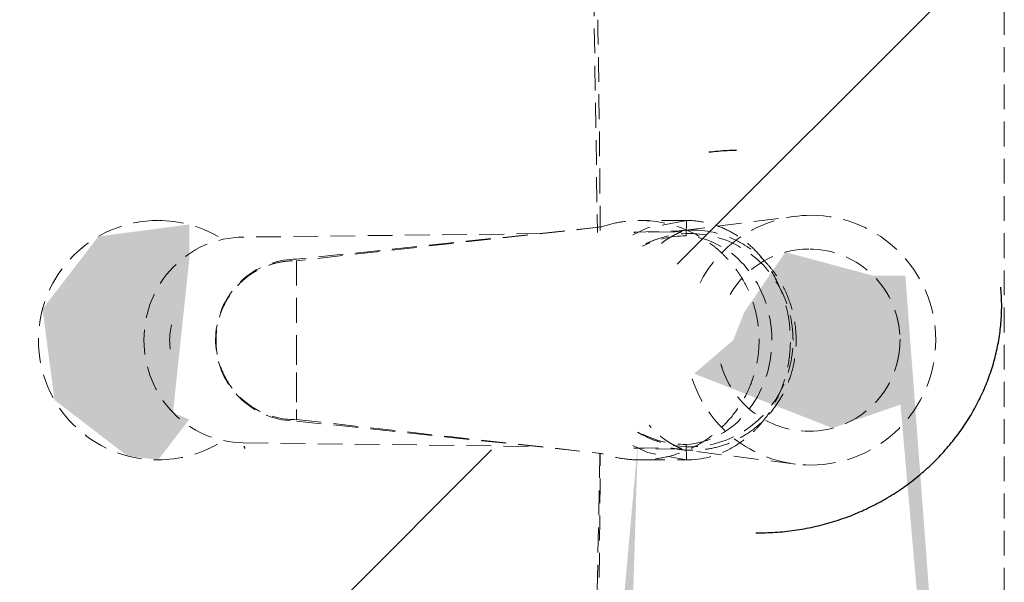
# Model space of a CAD drawing. Header units: millimetres. Extents: x 16156 to 91527, y 4646 to 113494.
# Tile 85 of 256: x 30048 to 30237, y 68142 to 68250. Entities that reach past the tile are written whole.
import ezdxf

# ---------------------------------------------------------------- set-up
doc = ezdxf.new("R2010")
doc.units = ezdxf.units.MM
doc.linetypes.add('ARC Demolished', pattern=[7.14375, 4.7625, -2.38125])
doc.layers.add('A--AR9__AlgVoorz', color=1, linetype='Continuous', lineweight=9)
doc.layers.add('A--L74__VasteSanitaireVoorz', color=1, linetype='ARC Demolished', lineweight=9)
pattern_1 = [(135, (68188.44, -30274.26), (-212.132, -212.132), [])]

# ---------------------------------------------------------------- blocks, each defined once
blk = doc.blocks.new('FP_66-AB-Begane grond - slooptekening')
at = {"layer": 'A--L74__VasteSanitaireVoorz', "color": 20, "linetype": 'Continuous', "lineweight": 25}
for p, q in [((20.45, -183.47), (20.5, -183.46)), ((20.45, -183.47), (20.5, -183.46)), ((20.5, -183.46), (20.55, -183.46)), ((20.5, -183.46), (20.55, -183.46)), ((20.55, -183.46), (20.6, -183.45)), ((20.55, -183.46), (20.6, -183.45)), ((20.6, -183.45), (20.64, -183.44)), ((20.6, -183.45), (20.64, -183.44)), ((20.64, -183.44), (20.69, -183.44)), ((20.64, -183.44), (20.69, -183.44)), ((20.69, -183.44), (20.74, -183.43)), ((20.69, -183.44), (20.74, -183.43)), ((20.74, -183.43), (20.78, -183.42)), ((20.74, -183.43), (20.78, -183.42)), ((20.34, -183.48), (20.39, -183.47)), ((20.34, -183.48), (20.39, -183.47)), ((20.39, -183.47), (20.45, -183.47)), ((20.39, -183.47), (20.45, -183.47))]:
    blk.add_line(p, q, dxfattribs=at)
at = {"layer": 'A--L74__VasteSanitaireVoorz', "flags": 128}
blk.add_lwpolyline([(-15.54, -173.44), (-15.53, -174.06), (-15.49, -174.68), (-15.43, -175.3), (-15.35, -175.91), (-15.23, -176.52), (-15.1, -177.13), (-14.94, -177.73), (-14.75, -178.33), (-14.55, -178.91), (-14.32, -179.49), (-14.06, -180.06), (-13.79, -180.61), (-13.49, -181.16), (-13.17, -181.69), (-12.83, -182.21), (-12.47, -182.72), (-12.09, -183.21), (-11.69, -183.68), (-11.27, -184.14), (-10.83, -184.59), (-10.37, -185.01), (-9.9, -185.42), (-9.42, -185.8), (-8.91, -186.17), (-8.4, -186.52), (-7.87, -186.84), (-7.33, -187.14), (-6.77, -187.43), (-6.21, -187.69), (-5.63, -187.92), (-5.05, -188.14), (-4.46, -188.33), (-3.86, -188.49), (-3.25, -188.64), (-2.64, -188.75), (-2.03, -188.85), (-1.41, -188.92), (-0.79, -188.96), (-0.17, -188.98), (0.45, -188.97), (1.07, -188.94), (1.69, -188.89), (2.31, -188.81), (2.92, -188.7), (3.53, -188.57), (4.13, -188.42), (4.73, -188.24), (5.32, -188.04), (5.9, -187.82), (6.47, -187.57), (7.03, -187.3), (7.58, -187.01), (8.11, -186.69), (8.64, -186.36), (9.15, -186), (9.64, -185.63), (10.12, -185.23), (10.59, -184.82), (11.03, -184.38), (11.46, -183.93), (11.87, -183.47), (12.26, -182.99), (12.64, -182.49), (12.99, -181.97), (13.32, -181.45), (13.63, -180.91), (13.92, -180.36), (14.18, -179.8), (14.43, -179.22), (14.65, -178.64), (14.84, -178.05), (15.01, -177.46), (15.16, -176.85), (15.29, -176.24), (15.39, -175.63), (15.46, -175.01), (15.51, -174.39), (15.54, -173.77), (15.54, -173.44)], dxfattribs=at)
blk = doc.blocks.new('FP_67-AB-Begane grond - slooptekening')
at = {"layer": 'A--L74__VasteSanitaireVoorz'}
for p, q in [((-21.01, -99.74), (-23.79, -77.61)), ((23.79, -77.61), (21.01, -99.74))]:
    blk.add_line(p, q, dxfattribs=at)
at = {"layer": 'A--L74__VasteSanitaireVoorz', "color": 20, "linetype": 'Continuous', "lineweight": 25}
for p, q in [((-36.51, -89.35), (-36.52, -88.9)), ((-36.51, -89.35), (-36.52, -88.9)), ((-36.5, -89.79), (-36.51, -89.35)), ((-36.5, -89.79), (-36.51, -89.35)), ((-36.48, -90.24), (-36.5, -89.79)), ((-36.48, -90.24), (-36.5, -89.79)), ((-36.46, -90.68), (-36.48, -90.24)), ((-36.46, -90.68), (-36.48, -90.24)), ((-36.43, -91.13), (-36.46, -90.68)), ((-36.43, -91.13), (-36.46, -90.68)), ((-36.41, -91.57), (-36.43, -91.13)), ((-36.41, -91.57), (-36.43, -91.13)), ((-36.37, -92.01), (-36.41, -91.57)), ((-36.37, -92.01), (-36.41, -91.57)), ((-36.33, -92.46), (-36.37, -92.01)), ((-36.33, -92.46), (-36.37, -92.01)), ((-36.29, -92.9), (-36.33, -92.46)), ((-36.29, -92.9), (-36.33, -92.46)), ((-36.25, -93.34), (-36.29, -92.9)), ((-36.25, -93.34), (-36.29, -92.9)), ((-36.2, -93.78), (-36.25, -93.34)), ((-36.2, -93.78), (-36.25, -93.34)), ((-36.15, -94.22), (-36.2, -93.78)), ((-36.15, -94.22), (-36.2, -93.78))]:
    blk.add_line(p, q, dxfattribs=at)
blk = doc.blocks.new('FP_68-AB-Begane grond - slooptekening')
at = {"layer": 'A--L74__VasteSanitaireVoorz', "color": 20, "linetype": 'Continuous', "lineweight": 25}
for p, q in [((-9.79, -38.11), (-10.2, -38.14)), ((-9.79, -38.11), (-10.2, -38.14)), ((-9.39, -38.07), (-9.79, -38.11)), ((-9.39, -38.07), (-9.79, -38.11)), ((-8.99, -38.05), (-9.39, -38.07)), ((-8.99, -38.05), (-9.39, -38.07)), ((-8.59, -38.02), (-8.99, -38.05)), ((-8.59, -38.02), (-8.99, -38.05)), ((-8.18, -38), (-8.59, -38.02)), ((-8.18, -38), (-8.59, -38.02)), ((-7.78, -37.99), (-8.18, -38)), ((-7.78, -37.99), (-8.18, -38)), ((-7.37, -37.98), (-7.78, -37.99)), ((-7.37, -37.98), (-7.78, -37.99)), ((-6.96, -37.97), (-7.37, -37.98)), ((-6.96, -37.97), (-7.37, -37.98)), ((-6.56, -37.97), (-6.96, -37.97)), ((-6.56, -37.97), (-6.96, -37.97)), ((-6.15, -37.97), (-6.56, -37.97)), ((-6.15, -37.97), (-6.56, -37.97)), ((-5.74, -37.98), (-6.15, -37.97)), ((-5.74, -37.98), (-6.15, -37.97)), ((-5.33, -37.99), (-5.74, -37.98)), ((-5.33, -37.99), (-5.74, -37.98)), ((-4.92, -38), (-5.33, -37.99)), ((-4.92, -38), (-5.33, -37.99)), ((-4.51, -38.02), (-4.92, -38)), ((-4.51, -38.02), (-4.92, -38)), ((-4.1, -38.05), (-4.51, -38.02)), ((-4.1, -38.05), (-4.51, -38.02)), ((-3.69, -38.08), (-4.1, -38.05)), ((-3.69, -38.08), (-4.1, -38.05)), ((-3.28, -38.11), (-3.69, -38.08)), ((-3.28, -38.11), (-3.69, -38.08)), ((-2.87, -38.15), (-3.28, -38.11)), ((-2.87, -38.15), (-3.28, -38.11)), ((-2.46, -38.19), (-2.87, -38.15)), ((-2.46, -38.19), (-2.87, -38.15)), ((-2.05, -38.24), (-2.46, -38.19)), ((-2.05, -38.24), (-2.46, -38.19)), ((-1.64, -38.29), (-2.05, -38.24)), ((-1.64, -38.29), (-2.05, -38.24)), ((-1.23, -38.34), (-1.64, -38.29)), ((-1.23, -38.34), (-1.64, -38.29)), ((-0.82, -38.4), (-1.23, -38.34)), ((-0.82, -38.4), (-1.23, -38.34)), ((-0.41, -38.47), (-0.82, -38.4)), ((-0.41, -38.47), (-0.82, -38.4)), ((0.01, -38.53), (-0.41, -38.47)), ((0.01, -38.53), (-0.41, -38.47)), ((0.42, -38.61), (0.01, -38.53)), ((0.42, -38.61), (0.01, -38.53)), ((0.83, -38.68), (0.42, -38.61)), ((0.83, -38.68), (0.42, -38.61)), ((1.24, -38.76), (0.83, -38.68)), ((1.24, -38.76), (0.83, -38.68)), ((1.65, -38.85), (1.24, -38.76)), ((1.65, -38.85), (1.24, -38.76)), ((2.06, -38.94), (1.65, -38.85)), ((2.06, -38.94), (1.65, -38.85)), ((2.46, -39.03), (2.06, -38.94)), ((2.46, -39.03), (2.06, -38.94)), ((2.87, -39.13), (2.46, -39.03)), ((2.87, -39.13), (2.46, -39.03)), ((3.28, -39.24), (2.87, -39.13)), ((3.28, -39.24), (2.87, -39.13)), ((3.69, -39.34), (3.28, -39.24)), ((3.69, -39.34), (3.28, -39.24)), ((4.1, -39.46), (3.69, -39.34)), ((4.1, -39.46), (3.69, -39.34)), ((4.5, -39.57), (4.1, -39.46)), ((4.5, -39.57), (4.1, -39.46)), ((4.91, -39.69), (4.5, -39.57)), ((4.91, -39.69), (4.5, -39.57)), ((5.31, -39.82), (4.91, -39.69)), ((5.31, -39.82), (4.91, -39.69)), ((5.72, -39.95), (5.31, -39.82)), ((5.72, -39.95), (5.31, -39.82)), ((6.12, -40.08), (5.72, -39.95)), ((6.12, -40.08), (5.72, -39.95)), ((6.52, -40.22), (6.12, -40.08)), ((6.52, -40.22), (6.12, -40.08)), ((6.92, -40.36), (6.52, -40.22)), ((6.92, -40.36), (6.52, -40.22)), ((7.33, -40.51), (6.92, -40.36)), ((7.33, -40.51), (6.92, -40.36)), ((7.73, -40.66), (7.33, -40.51)), ((7.73, -40.66), (7.33, -40.51)), ((8.12, -40.81), (7.73, -40.66)), ((8.12, -40.81), (7.73, -40.66)), ((8.52, -40.97), (8.12, -40.81)), ((8.52, -40.97), (8.12, -40.81)), ((8.92, -41.14), (8.52, -40.97)), ((8.92, -41.14), (8.52, -40.97)), ((9.31, -41.3), (8.92, -41.14)), ((9.31, -41.3), (8.92, -41.14)), ((9.71, -41.47), (9.31, -41.3)), ((9.71, -41.47), (9.31, -41.3)), ((10.1, -41.65), (9.71, -41.47)), ((10.1, -41.65), (9.71, -41.47)), ((10.49, -41.83), (10.1, -41.65)), ((10.49, -41.83), (10.1, -41.65)), ((10.88, -42.02), (10.49, -41.83)), ((10.88, -42.02), (10.49, -41.83)), ((11.27, -42.2), (10.88, -42.02)), ((11.27, -42.2), (10.88, -42.02)), ((11.66, -42.4), (11.27, -42.2)), ((11.66, -42.4), (11.27, -42.2)), ((12.04, -42.59), (11.66, -42.4)), ((12.04, -42.59), (11.66, -42.4)), ((12.43, -42.79), (12.04, -42.59)), ((12.43, -42.79), (12.04, -42.59)), ((12.81, -43), (12.43, -42.79)), ((12.81, -43), (12.43, -42.79)), ((13.19, -43.21), (12.81, -43)), ((13.19, -43.21), (12.81, -43)), ((13.57, -43.42), (13.19, -43.21)), ((13.57, -43.42), (13.19, -43.21)), ((13.95, -43.64), (13.57, -43.42)), ((13.95, -43.64), (13.57, -43.42)), ((14.33, -43.86), (13.95, -43.64)), ((14.33, -43.86), (13.95, -43.64)), ((14.7, -44.09), (14.33, -43.86)), ((14.7, -44.09), (14.33, -43.86)), ((15.07, -44.31), (14.7, -44.09)), ((15.07, -44.31), (14.7, -44.09)), ((15.45, -44.55), (15.07, -44.31)), ((15.45, -44.55), (15.07, -44.31)), ((15.81, -44.78), (15.45, -44.55)), ((15.81, -44.78), (15.45, -44.55)), ((16.18, -45.03), (15.81, -44.78)), ((16.18, -45.03), (15.81, -44.78)), ((16.55, -45.27), (16.18, -45.03)), ((16.55, -45.27), (16.18, -45.03)), ((16.91, -45.52), (16.55, -45.27)), ((16.91, -45.52), (16.55, -45.27)), ((17.27, -45.77), (16.91, -45.52)), ((17.27, -45.77), (16.91, -45.52)), ((17.63, -46.03), (17.27, -45.77)), ((17.63, -46.03), (17.27, -45.77)), ((17.99, -46.29), (17.63, -46.03)), ((17.99, -46.29), (17.63, -46.03)), ((18.34, -46.55), (17.99, -46.29)), ((18.34, -46.55), (17.99, -46.29)), ((18.69, -46.82), (18.34, -46.55)), ((18.69, -46.82), (18.34, -46.55)), ((19.04, -47.09), (18.69, -46.82)), ((19.04, -47.09), (18.69, -46.82)), ((19.39, -47.37), (19.04, -47.09)), ((19.39, -47.37), (19.04, -47.09)), ((19.73, -47.65), (19.39, -47.37)), ((19.73, -47.65), (19.39, -47.37)), ((20.08, -47.93), (19.73, -47.65)), ((20.08, -47.93), (19.73, -47.65)), ((20.42, -48.22), (20.08, -47.93)), ((20.42, -48.22), (20.08, -47.93)), ((20.76, -48.51), (20.42, -48.22)), ((20.76, -48.51), (20.42, -48.22)), ((21.09, -48.8), (20.76, -48.51)), ((21.09, -48.8), (20.76, -48.51)), ((21.42, -49.1), (21.09, -48.8)), ((21.42, -49.1), (21.09, -48.8)), ((21.75, -49.4), (21.42, -49.1)), ((21.75, -49.4), (21.42, -49.1)), ((22.08, -49.7), (21.75, -49.4)), ((22.08, -49.7), (21.75, -49.4)), ((22.41, -50.01), (22.08, -49.7)), ((22.41, -50.01), (22.08, -49.7)), ((22.73, -50.32), (22.41, -50.01)), ((22.73, -50.32), (22.41, -50.01)), ((23.05, -50.64), (22.73, -50.32)), ((23.05, -50.64), (22.73, -50.32)), ((23.37, -50.96), (23.05, -50.64)), ((23.37, -50.96), (23.05, -50.64)), ((23.68, -51.28), (23.37, -50.96)), ((23.68, -51.28), (23.37, -50.96)), ((23.99, -51.6), (23.68, -51.28)), ((23.99, -51.6), (23.68, -51.28)), ((24.3, -51.93), (23.99, -51.6)), ((24.3, -51.93), (23.99, -51.6)), ((24.6, -52.26), (24.3, -51.93)), ((24.6, -52.26), (24.3, -51.93)), ((24.91, -52.6), (24.6, -52.26)), ((24.91, -52.6), (24.6, -52.26)), ((25.21, -52.94), (24.91, -52.6)), ((25.21, -52.94), (24.91, -52.6)), ((25.5, -53.28), (25.21, -52.94)), ((25.5, -53.28), (25.21, -52.94)), ((25.8, -53.62), (25.5, -53.28)), ((25.8, -53.62), (25.5, -53.28)), ((26.09, -53.97), (25.8, -53.62)), ((26.09, -53.97), (25.8, -53.62)), ((26.37, -54.32), (26.09, -53.97)), ((26.37, -54.32), (26.09, -53.97)), ((26.66, -54.68), (26.37, -54.32)), ((26.66, -54.68), (26.37, -54.32)), ((26.94, -55.03), (26.66, -54.68)), ((26.94, -55.03), (26.66, -54.68)), ((27.21, -55.39), (26.94, -55.03)), ((27.21, -55.39), (26.94, -55.03)), ((27.49, -55.76), (27.21, -55.39)), ((27.49, -55.76), (27.21, -55.39)), ((27.76, -56.12), (27.49, -55.76)), ((27.76, -56.12), (27.49, -55.76)), ((28.03, -56.49), (27.76, -56.12)), ((28.03, -56.49), (27.76, -56.12)), ((28.29, -56.86), (28.03, -56.49)), ((28.29, -56.86), (28.03, -56.49)), ((28.55, -57.24), (28.29, -56.86)), ((28.55, -57.24), (28.29, -56.86)), ((28.81, -57.62), (28.55, -57.24)), ((28.81, -57.62), (28.55, -57.24)), ((29.06, -58), (28.81, -57.62)), ((29.06, -58), (28.81, -57.62)), ((29.31, -58.38), (29.06, -58)), ((29.31, -58.38), (29.06, -58)), ((29.56, -58.76), (29.31, -58.38)), ((29.56, -58.76), (29.31, -58.38)), ((29.8, -59.15), (29.56, -58.76)), ((29.8, -59.15), (29.56, -58.76)), ((30.04, -59.54), (29.8, -59.15)), ((30.04, -59.54), (29.8, -59.15)), ((30.28, -59.94), (30.04, -59.54)), ((30.28, -59.94), (30.04, -59.54)), ((30.51, -60.33), (30.28, -59.94)), ((30.51, -60.33), (30.28, -59.94)), ((30.74, -60.73), (30.51, -60.33)), ((30.74, -60.73), (30.51, -60.33)), ((30.96, -61.13), (30.74, -60.73)), ((30.96, -61.13), (30.74, -60.73)), ((31.18, -61.53), (30.96, -61.13)), ((31.18, -61.53), (30.96, -61.13)), ((31.4, -61.94), (31.18, -61.53)), ((31.4, -61.94), (31.18, -61.53)), ((31.62, -62.35), (31.4, -61.94)), ((31.62, -62.35), (31.4, -61.94)), ((31.82, -62.76), (31.62, -62.35)), ((31.82, -62.76), (31.62, -62.35)), ((32.03, -63.17), (31.82, -62.76)), ((32.03, -63.17), (31.82, -62.76)), ((32.23, -63.59), (32.03, -63.17)), ((32.23, -63.59), (32.03, -63.17)), ((32.43, -64), (32.23, -63.59)), ((32.43, -64), (32.23, -63.59)), ((32.62, -64.42), (32.43, -64)), ((32.62, -64.42), (32.43, -64)), ((32.82, -64.84), (32.62, -64.42)), ((32.82, -64.84), (32.62, -64.42)), ((33, -65.27), (32.82, -64.84)), ((33, -65.27), (32.82, -64.84)), ((33.18, -65.69), (33, -65.27)), ((33.18, -65.69), (33, -65.27)), ((33.36, -66.12), (33.18, -65.69)), ((33.36, -66.12), (33.18, -65.69)), ((33.54, -66.55), (33.36, -66.12)), ((33.54, -66.55), (33.36, -66.12)), ((33.71, -66.98), (33.54, -66.55)), ((33.71, -66.98), (33.54, -66.55)), ((33.87, -67.41), (33.71, -66.98)), ((33.87, -67.41), (33.71, -66.98)), ((34.03, -67.85), (33.87, -67.41)), ((34.03, -67.85), (33.87, -67.41)), ((34.19, -68.28), (34.03, -67.85)), ((34.19, -68.28), (34.03, -67.85)), ((34.34, -68.72), (34.19, -68.28)), ((34.34, -68.72), (34.19, -68.28)), ((34.49, -69.16), (34.34, -68.72)), ((34.49, -69.16), (34.34, -68.72)), ((34.64, -69.6), (34.49, -69.16)), ((34.64, -69.6), (34.49, -69.16)), ((34.78, -70.04), (34.64, -69.6)), ((34.78, -70.04), (34.64, -69.6)), ((34.92, -70.49), (34.78, -70.04)), ((34.92, -70.49), (34.78, -70.04)), ((35.05, -70.93), (34.92, -70.49)), ((35.05, -70.93), (34.92, -70.49)), ((35.18, -71.38), (35.05, -70.93)), ((35.18, -71.38), (35.05, -70.93)), ((35.3, -71.83), (35.18, -71.38)), ((35.3, -71.83), (35.18, -71.38)), ((35.42, -72.28), (35.3, -71.83)), ((35.42, -72.28), (35.3, -71.83)), ((35.54, -72.73), (35.42, -72.28)), ((35.54, -72.73), (35.42, -72.28)), ((35.65, -73.18), (35.54, -72.73)), ((35.65, -73.18), (35.54, -72.73)), ((35.75, -73.63), (35.65, -73.18)), ((35.75, -73.63), (35.65, -73.18)), ((35.86, -74.09), (35.75, -73.63)), ((35.86, -74.09), (35.75, -73.63)), ((35.96, -74.54), (35.86, -74.09)), ((35.96, -74.54), (35.86, -74.09)), ((36.05, -75), (35.96, -74.54)), ((36.05, -75), (35.96, -74.54)), ((36.14, -75.46), (36.05, -75)), ((36.14, -75.46), (36.05, -75)), ((36.22, -75.92), (36.14, -75.46)), ((36.22, -75.92), (36.14, -75.46)), ((36.3, -76.38), (36.22, -75.92)), ((36.3, -76.38), (36.22, -75.92)), ((36.38, -76.84), (36.3, -76.38)), ((36.38, -76.84), (36.3, -76.38)), ((36.45, -77.3), (36.38, -76.84)), ((36.45, -77.3), (36.38, -76.84)), ((36.52, -77.76), (36.45, -77.3)), ((36.52, -77.76), (36.45, -77.3)), ((36.58, -78.22), (36.52, -77.76)), ((36.58, -78.22), (36.52, -77.76)), ((36.64, -78.68), (36.58, -78.22)), ((36.64, -78.68), (36.58, -78.22)), ((36.69, -79.15), (36.64, -78.68)), ((36.69, -79.15), (36.64, -78.68)), ((36.74, -79.61), (36.69, -79.15)), ((36.74, -79.61), (36.69, -79.15)), ((36.79, -80.07), (36.74, -79.61)), ((36.79, -80.07), (36.74, -79.61)), ((36.83, -80.54), (36.79, -80.07)), ((36.83, -80.54), (36.79, -80.07)), ((36.86, -81), (36.83, -80.54)), ((36.86, -81), (36.83, -80.54)), ((36.9, -81.47), (36.86, -81)), ((36.9, -81.47), (36.86, -81)), ((36.92, -81.93), (36.9, -81.47)), ((36.92, -81.93), (36.9, -81.47)), ((36.94, -82.4), (36.92, -81.93)), ((36.94, -82.4), (36.92, -81.93)), ((36.96, -82.87), (36.94, -82.4)), ((36.96, -82.87), (36.94, -82.4)), ((36.98, -83.33), (36.96, -82.87)), ((36.98, -83.33), (36.96, -82.87)), ((36.98, -83.8), (36.98, -83.33)), ((36.98, -83.8), (36.98, -83.33)), ((36.99, -84.26), (36.98, -83.8)), ((36.99, -84.26), (36.98, -83.8)), ((36.98, -85.2), (36.99, -84.73)), ((36.98, -85.2), (36.99, -84.73)), ((36.99, -84.73), (36.99, -84.26)), ((36.99, -84.73), (36.99, -84.26))]:
    blk.add_line(p, q, dxfattribs=at)
blk = doc.blocks.new('FP_69-AB-Begane grond - slooptekening')
at = {"layer": 'A--L74__VasteSanitaireVoorz', "flags": 128}
blk.add_lwpolyline([(-19.55, -103.75), (-19.28, -104.55), (-18.97, -105.34), (-18.63, -106.1)], dxfattribs=at)
blk = doc.blocks.new('FP_70-AB-Begane grond - slooptekening')
at = {"layer": 'A--L74__VasteSanitaireVoorz', "flags": 128}
blk.add_lwpolyline([(17.68, -107.92), (18.09, -107.19), (18.47, -106.44), (18.82, -105.68), (19.14, -104.9), (19.43, -104.11), (19.55, -103.75)], dxfattribs=at)
blk = doc.blocks.new('FP_71-AB-Begane grond - slooptekening')
at = {"layer": 'A--L74__VasteSanitaireVoorz'}
for p, q in [((-23, -98.53), (-23, -107.42)), ((23, -107.42), (23, -98.53))]:
    blk.add_line(p, q, dxfattribs=at)
blk = doc.blocks.new('FP_72-AB-Begane grond - slooptekening')
at = {"layer": 'A--L74__VasteSanitaireVoorz'}
blk.add_line((-20.77, -108.64), (-20.97, -99.59), dxfattribs=at)
blk = doc.blocks.new('FP_73-AB-Begane grond - slooptekening')
at = {"layer": 'A--L74__VasteSanitaireVoorz'}
blk.add_line((20.96, -99.62), (20.76, -108.64), dxfattribs=at)
blk = doc.blocks.new('FP_74-AB-Begane grond - slooptekening')
at = {"layer": 'A--L74__VasteSanitaireVoorz'}
blk.add_line((-21.76, -114.77), (-15.54, -173.44), dxfattribs=at)
blk = doc.blocks.new('FP_75-AB-Begane grond - slooptekening')
at = {"layer": 'A--L74__VasteSanitaireVoorz'}
blk.add_line((15.54, -173.44), (21.76, -114.77), dxfattribs=at)
blk = doc.blocks.new('FP_101-AB-Begane grond - slooptekening')
at = {"layer": 'A--L74__VasteSanitaireVoorz'}
for p, q in [((21.71, -115.15), (124.15, -117.2)), ((-124.15, -117.2), (-20.71, -115.63))]:
    blk.add_line(p, q, dxfattribs=at)
blk = doc.blocks.new('74_PF_wastafel 50x38_sphinx300_un - 74_PF_wastafel 50x38_sphinx300_un-V65-AB-Begane grond - slooptekening')
at = {"layer": 'A--L74__VasteSanitaireVoorz'}
h = blk.add_hatch(dxfattribs=at)
h.set_pattern_fill('FP_27', color=256, style=0, pattern_type=2)
h.set_pattern_definition(pattern_1)
h.paths.add_polyline_path([(241, -37.47), (-241, -41.19), (-233.7, -268.16), (-215.2, -327.45), (-201.22, -344.03), (-170.15, -358.81), (-89.76, -368.68), (130.18, -365.62), (197.17, -346.56), (215.2, -327.45), (228.1, -296.72), (238.6, -205.95), (241, -108.64), (241, -57.5)])
h.paths.add_polyline_path([(241, -37.47), (12.37, -62.63), (16.9, -79.53), (12.37, -103.97), (21.83, -107.9), (171.07, -117.2), (190.23, -130.45), (200.38, -151.77), (205.39, -214.55), (195.86, -292.13), (181.55, -313.8), (159.64, -327.65), (106.8, -338.77), (-29.57, -342.14), (-151, -330.05), (-173.72, -320.56), (-195.86, -292.13), (-202.64, -263.43), (-204.66, -186.66), (-193.01, -134.79), (-175.58, -118.87), (-146.97, -111.8), (-19.79, -107.86), (-15.16, -103.78), (-12.37, -87.37), (-16.9, -70.47), (-12.37, -57.41), (12.37, -56.47), (184.69, -42.15)])
h = blk.add_hatch(dxfattribs=at)
h.set_pattern_fill('FP_27', color=256, style=0, pattern_type=2)
h.set_pattern_definition(pattern_1)
h.paths.add_polyline_path([(241, -37.47), (-241, -41.19), (-233.7, -268.16), (-215.2, -327.45), (-201.22, -344.03), (-170.15, -358.81), (-89.76, -368.68), (130.18, -365.62), (197.17, -346.56), (215.2, -327.45), (228.1, -296.72), (238.6, -205.95), (241, -108.64), (241, -57.5)])
h.paths.add_polyline_path([(241, -37.47), (12.37, -62.63), (16.9, -79.53), (12.37, -103.97), (21.83, -107.9), (171.07, -117.2), (190.23, -130.45), (200.38, -151.77), (205.39, -214.55), (195.86, -292.13), (181.55, -313.8), (159.64, -327.65), (106.8, -338.77), (-29.57, -342.14), (-151, -330.05), (-173.72, -320.56), (-195.86, -292.13), (-202.64, -263.43), (-204.66, -186.66), (-193.01, -134.79), (-175.58, -118.87), (-146.97, -111.8), (-19.79, -107.86), (-15.16, -103.78), (-12.37, -87.37), (-16.9, -70.47), (-12.37, -57.41), (12.37, -56.47), (184.69, -42.15)])
h = blk.add_hatch(dxfattribs=at)
h.set_pattern_fill('FP_27', color=256, style=0, pattern_type=2)
h.set_pattern_definition(pattern_1)
h.paths.add_polyline_path([(197.89, -214.55), (193.01, -153.2), (160.72, -122.36), (112.72, -117), (21.48, -117.2), (19.92, -188.5), (22.22, -205.95), (11.5, -219.92), (-5.95, -222.22), (-19.92, -211.5), (-22.22, -194.05), (-19.51, -173.43), (-22.22, -115.41), (-167.17, -123.72), (-193.01, -153.2), (-197.89, -214.55), (-191.49, -282.47), (-172.77, -312.04), (-132.33, -327.45), (-99.63, -331.58), (0, -335.94), (132.33, -327.45), (173.45, -310.97), (195.21, -262.39), (197.17, -242.05)])
h = blk.add_hatch(dxfattribs=at)
h.set_pattern_fill('FP_27', color=256, style=0, pattern_type=2)
h.set_pattern_definition(pattern_1)
h.paths.add_polyline_path([(197.89, -214.55), (193.01, -153.2), (160.72, -122.36), (112.72, -117), (21.48, -117.2), (19.92, -188.5), (22.22, -205.95), (11.5, -219.92), (-5.95, -222.22), (-19.92, -211.5), (-22.22, -194.05), (-19.51, -173.43), (-22.22, -115.41), (-167.17, -123.72), (-193.01, -153.2), (-197.89, -214.55), (-191.49, -282.47), (-172.77, -312.04), (-132.33, -327.45), (-99.63, -331.58), (0, -335.94), (132.33, -327.45), (173.45, -310.97), (195.21, -262.39), (197.17, -242.05)])
for p, q in [((-242, -37.47), (242, -37.47)), ((-20.04, -98.6), (-23, -98.52)), ((23, -98.52), (20.04, -98.6)), ((-20.78, -101.15), (-20.69, -108.64)), ((20.68, -108.64), (20.77, -101.18)), ((-20.47, -126.42), (-19.79, -183.65)), ((19.7, -183.65), (20.44, -126.73)), ((-15.27, -173.44), (0, -173.44)), ((-15.24, -173.44), (15.24, -173.44)), ((0, -173.44), (15.27, -173.44))]:
    blk.add_line(p, q, dxfattribs=at)
at = {"layer": 'A--L74__VasteSanitaireVoorz', "flags": 128}
for points in [[(-23, -98.53), (-21.57, -106), (-20.21, -108.81)], [(20.21, -108.81), (21.57, -106), (23, -98.53)], [(-21.74, -114.89), (-18.53, -144.16), (-15.24, -173.44)], [(15.24, -173.44), (18.53, -144.16), (21.74, -114.89)]]:
    blk.add_lwpolyline(points, dxfattribs=at)
at = {"layer": 'A--L74__VasteSanitaireVoorz'}
for centre, radius, start, end in [((0, -74.62), 23.98, 0, 180), ((0, -75), 17.5, 0, 180), ((0, -75), 17.5, 75, 105), ((0, -74.62), 23.98, 180, 243.6372), ((0, -75), 17.5, 180, 240), ((0, -75), 17.5, 285, 0), ((0, -74.62), 23.98, 288, 0), ((0, -75), 17.5, 285, 300), ((0, -3649.67), 3534.65, 90.34124, 92.01283), ((0, -3649.67), 3534.65, 87.98717, 89.64849), ((0, -200), 23, 150, 180), ((0, -200), 23, 360, 30), ((0, -200), 23, 180, 0)]:
    blk.add_arc(centre, radius, start, end, dxfattribs=at)
for centre, major_axis, ratio, start_param, end_param in [((0, -97.86), (20.48, 0), 0.967332, 1.570796, 3.665191), ((0, -97.86), (20.48, 0), 0.967332, 5.759587, 7.853982), ((0, -99.6), (20.07, 0), 0.870402, 1.570796, 3.08442), ((0, -99.6), (20.07, 0), 0.870402, 0.057173, 1.570796), ((0, -98.55), (20.04, 0), 0.97026, 3.144451, 3.592433), ((0, -98.55), (20.04, 0), 0.97026, 5.832345, 6.280327), ((-0.04, -183.65), (19.74, 0), 0.967332, 3.141593, 6.283185), ((0, -186.61), (11.5, 0), 0.973197, 4.45059, 4.974188)]:
    blk.add_ellipse(centre, major_axis=major_axis, ratio=ratio, start_param=start_param, end_param=end_param, dxfattribs=at)
for points, knots in [([(-21.16, -97.25), (-21.09, -94.21), (-20.09, -90.03), (-17.17, -85.59), (-15.19, -83.45), (-13.47, -81.97), (-11.6, -80.67), (-9.03, -79.25), (-5.38, -77.95), (-1.7, -77.43), (1.38, -77.46), (4.06, -77.75), (7.16, -78.53), (10.49, -79.95), (13.51, -81.93), (16.15, -84.34), (18.29, -87.19), (19.92, -90.37), (20.88, -93.67), (21.13, -96.04), (21.16, -97.25)], [-1, -1, -1, -1, -0.861111, -0.791667, -0.756944, -0.722222, -0.6875, -0.652778, -0.583333, -0.513889, -0.479167, -0.444444, -0.388889, -0.333333, -0.277778, -0.222222, -0.166667, -0.111111, -0.055556, 0, 0, 0, 0]), ([(23, -98.53), (22.97, -95.51), (21.92, -91.34), (18.79, -86.86), (16.66, -84.7), (14.8, -83.2), (12.77, -81.87), (9.96, -80.42), (5.94, -79.07), (1.87, -78.53), (-1.53, -78.57), (-4.49, -78.87), (-7.9, -79.68), (-11.56, -81.14), (-14.85, -83.16), (-17.71, -85.62), (-20, -88.49), (-21.73, -91.67), (-22.74, -94.97), (-22.99, -97.32), (-23, -98.53)], [-1, -1, -1, -1, -0.861111, -0.791667, -0.756944, -0.722222, -0.6875, -0.652778, -0.583333, -0.513889, -0.479167, -0.444444, -0.388889, -0.333333, -0.277778, -0.222222, -0.166667, -0.111111, -0.055556, 0, 0, 0, 0]), ([(-23, -107.42), (-22.96, -103.95), (-21.91, -99.17), (-18.78, -94.05), (-16.64, -91.58), (-14.78, -89.86), (-12.75, -88.35), (-9.94, -86.69), (-5.93, -85.16), (-1.87, -84.54), (1.53, -84.58), (4.48, -84.92), (7.88, -85.84), (11.54, -87.51), (14.83, -89.82), (17.7, -92.63), (19.99, -95.91), (21.73, -99.56), (22.73, -103.33), (22.99, -106.03), (23, -107.42)], [-1, -1, -1, -1, -0.861111, -0.791667, -0.756944, -0.722222, -0.6875, -0.652778, -0.583333, -0.513889, -0.479167, -0.444444, -0.388889, -0.333333, -0.277778, -0.222222, -0.166667, -0.111111, -0.055556, 0, 0, 0, 0]), ([(-18.59, -103.34), (-18.75, -103.14), (-19.05, -102.74), (-19.47, -102.12), (-19.83, -101.52), (-20.13, -100.99), (-20.37, -100.52), (-20.64, -99.97), (-20.78, -99.64), (-20.85, -99.46)], [0.7142857, 0.7142857, 0.7142857, 0.7142857, 0.75, 0.7857143, 0.8214286, 0.8571429, 0.8928571, 0.9285714, 1, 1, 1, 1]), ([(20.84, -99.49), (20.77, -99.67), (20.63, -100), (20.36, -100.55), (20.12, -101.01), (19.82, -101.55), (19.46, -102.14), (19.11, -102.66), (18.81, -103.06), (18.5, -103.46), (18.09, -103.96), (17.36, -104.75), (16.74, -105.33), (16.3, -105.71)], [0, 0, 0, 0, 0.0714286, 0.1071429, 0.1428571, 0.1785714, 0.2142857, 0.25, 0.2678571, 0.2857143, 0.3214286, 0.3571429, 0.4285714, 0.4285714, 0.4285714, 0.4285714]), ([(15.27, -173.44), (15.28, -175.76), (14.63, -178.98), (12.56, -182.46), (11.14, -184.13), (9.9, -185.3), (8.54, -186.33), (6.66, -187.45), (3.98, -188.5), (0.69, -189), (-2.48, -188.8), (-5.29, -188.03), (-7.75, -186.89), (-9.94, -185.33), (-11.85, -183.42), (-13.36, -181.19), (-14.5, -178.72), (-15.14, -176.18), (-15.27, -174.37), (-15.27, -173.44)], [-1, -1, -1, -1, -0.861111, -0.791667, -0.756944, -0.722222, -0.6875, -0.652778, -0.583333, -0.513889, -0.444444, -0.388889, -0.333333, -0.277778, -0.222222, -0.166667, -0.111111, -0.055556, 0, 0, 0, 0])]:
    blk.add_open_spline(points, degree=3, knots=knots, dxfattribs=at)
for points in [[(-20.78, -101.15), (-20.91, -100.52), (-21.1, -99.23), (-21.16, -97.92), (-21.16, -97.25)], [(21.16, -97.25), (21.16, -97.92), (21.1, -99.24), (20.9, -100.54), (20.77, -101.18)], [(-20.85, -99.46), (-20.96, -99.31), (-21.01, -99.44), (-20.88, -100.44), (-20.78, -101.15)], [(20.77, -101.18), (20.88, -100.47), (21, -99.47), (20.96, -99.34), (20.84, -99.49)], [(-21.74, -114.89), (-22.16, -113.68), (-22.79, -111.23), (-23, -108.7), (-23, -107.42)], [(23, -107.42), (23, -108.7), (22.79, -111.23), (22.16, -113.68), (21.74, -114.89)]]:
    blk.add_open_spline(points, degree=3, dxfattribs=at)
at = {"layer": 'A--L74__VasteSanitaireVoorz', "linetype": 'Continuous'}
blk.add_blockref('FP_68-AB-Begane grond - slooptekening', (0, 0), dxfattribs=at)
at = {"layer": 'A--L74__VasteSanitaireVoorz'}
for name in ['FP_67-AB-Begane grond - slooptekening', 'FP_71-AB-Begane grond - slooptekening', 'FP_72-AB-Begane grond - slooptekening', 'FP_73-AB-Begane grond - slooptekening', 'FP_69-AB-Begane grond - slooptekening', 'FP_70-AB-Begane grond - slooptekening', 'FP_101-AB-Begane grond - slooptekening', 'FP_74-AB-Begane grond - slooptekening', 'FP_75-AB-Begane grond - slooptekening', 'FP_66-AB-Begane grond - slooptekening']:
    blk.add_blockref(name, (0, 0), dxfattribs=at)

msp = doc.modelspace()

# ---------------------------------------------------------------- hatches: boundary and pattern name
at = {"layer": 'A--AR9__AlgVoorz'}
h = msp.add_hatch(color=7, dxfattribs=at)
h.paths.add_polyline_path([(24712.26, 67643.44), (24717.26, 67688.44), (24802.26, 67688.44), (24802.26, 67643.44), (24717.26, 67643.44)])
h.paths.add_polyline_path([(26468.26, 67643.44), (26473.26, 67688.44), (26558.26, 67688.44), (26558.26, 67643.44), (26473.26, 67643.44)])
h.paths.add_polyline_path([(28224.26, 67643.44), (28229.26, 67688.44), (28314.26, 67688.44), (28314.26, 67643.44), (28229.26, 67643.44)])
h.paths.add_polyline_path([(22452.26, 67638.44), (30294.26, 67638.44), (30294.26, 67723.44), (30374.26, 67723.44), (30374.26, 74188.44), (22352.26, 74188.44), (22352.26, 73814.44), (22382.26, 73814.44), (22382.26, 72598.45), (22352.26, 72598.45), (22352.26, 71818.44), (22382.26, 71818.44), (22382.26, 70602.45), (22352.26, 70602.45), (22352.26, 70321.44), (22452.26, 70321.44), (22452.26, 70221.44), (22352.26, 70221.44), (22352.26, 67638.44), (22366.97, 67638.44)])
h.paths.add_polyline_path([(30304.26, 67638.44), (30374.26, 67643.44), (30366.36, 67713.44), (30304.26, 67713.44), (30304.26, 67671.07)])
h.paths.add_polyline_path([(23912.26, 67643.44), (23822.26, 67643.44), (23822.26, 67688.44), (23912.26, 67688.44), (23912.26, 67650.44)])
h.paths.add_polyline_path([(27419.26, 67643.44), (27334.26, 67643.44), (27334.26, 67688.44), (27424.26, 67688.44), (27424.26, 67643.44)])
h.paths.add_polyline_path([(25648.26, 67643.44), (25578.26, 67643.44), (25578.26, 67688.44), (25668.26, 67688.44), (25663.26, 67643.44)])
h.paths.add_polyline_path([(28209.26, 67648.44), (27439.26, 67650.44), (27419.26, 67698.44), (27404.26, 67698.44), (27404.26, 67728.44), (28244.26, 67726.44), (28244.26, 67698.44), (28224.26, 67698.44), (28209.26, 67650.44)])
h.paths.add_polyline_path([(24096.04, 67648.44), (23927.26, 67650.44), (23907.26, 67698.44), (23892.26, 67698.44), (23892.26, 67728.44), (24732.26, 67726.44), (24732.26, 67698.44), (24712.26, 67698.44), (24697.26, 67648.44), (24147.51, 67648.44)])
h.paths.add_polyline_path([(25813.27, 67648.44), (25683.26, 67650.44), (25663.26, 67698.44), (25648.26, 67698.44), (25648.26, 67728.44), (26488.26, 67726.44), (26488.26, 67698.44), (26468.26, 67698.44), (26453.26, 67648.44), (25829.76, 67648.44)])
h.paths.add_polyline_path([(30098.09, 67942.77), (30122.49, 67946.49), (30105.12, 67942.8)])
h.paths.add_polyline_path([(30236.79, 67947.44), (30217.79, 68200.82), (30211.63, 68200.82), (30194.73, 68205.35), (30186.88, 68193.88), (30184.71, 68188.44), (30177.21, 68182.01), (30203.79, 68171.54), (30216.85, 68176.07), (30231.88, 68003.76)])
h.paths.add_polyline_path([(30274.26, 67946.44), (30010.83, 67954.37), (29963.29, 67965.9), (29930.23, 67987.23), (29915.45, 68018.3), (29905.57, 68098.69), (29909.27, 68322.33), (29921.05, 68374.98), (29946.8, 68403.65), (29977.53, 68416.54), (30068.31, 68427.05), (30165.61, 68429.44), (30274.26, 68430.44), (30274.26, 68003.76)])
h.paths.add_polyline_path([(30059.71, 67983.05), (30135.31, 67992.76), (30155.39, 68012.86), (30162.46, 68041.47), (30166.4, 68168.74), (30157.06, 68064.3), (30145.28, 68016.66), (30121.06, 67995.43), (30059.71, 67990.55), (29991.78, 67996.95), (29962.21, 68015.67), (29946.8, 68056.12), (29942.99, 68081.64), (29939.29, 68210.66), (29946.8, 68320.77), (29966.88, 68364.17), (30011.87, 68383.66), (30087.21, 68385.62), (30121.06, 68381.46), (30151.9, 68349.17), (30157.49, 68288.07), (30151.7, 68370.16), (30124.85, 68388.04), (30087.6, 68393.11), (30006.1, 68390.21), (29965.98, 68375.15), (29953.35, 68361.75), (29938.32, 68314.68), (29935.17, 68288.07), (29934.74, 68098.69), (29942.99, 68041.86), (29960.45, 68006.89), (29982.13, 67992.59), (30010.83, 67985.81), (30032.21, 67983.77)])
h.paths.add_polyline_path([(30074.26, 68165.44), (30080.21, 68173.2), (30077.1, 68174.53), (30080.21, 68203.78), (30080.21, 68210.66), (30062.76, 68208.36), (30052.04, 68194.4), (30054.34, 68176.94), (30068.31, 68166.23)])
h.paths.add_polyline_path([(28297.63, 68629), (28248.76, 68629), (28248.76, 68929), (28548.76, 68929), (28548.76, 68629), (28531.12, 68629)])
h.paths.add_polyline_path([(24147.51, 68629), (24111.49, 68629), (24111.49, 68929), (24411.49, 68929), (24411.49, 68629), (24328.15, 68629)])
h.paths.add_polyline_path([(22362.26, 70231.44), (22442.26, 70231.44), (22442.26, 70311.44), (22362.26, 70311.44)])
h.paths.add_polyline_path([(30074.26, 70981.13), (29749.26, 70981.13), (29749.26, 73081.13), (30349.26, 73081.13), (30343.97, 70981.13), (30165.61, 70981.13)])
h.paths.add_polyline_path([(29909.7, 71458.54), (29899.64, 71482.13), (29862.53, 71524.31), (29862.53, 71510.94), (29882.53, 71487.28), (29902.29, 71466.37)])
h.paths.add_polyline_path([(30029.3, 71397.11), (29968.51, 71421.92), (29909.7, 71458.54), (29919.01, 71444.9), (29954.05, 71423.5), (30004.04, 71403.41), (30021.97, 71397.88)])
h.paths.add_polyline_path([(30074.26, 71398.31), (30050.08, 71403.65), (30062.18, 71399.22)])
h.paths.add_polyline_path([(30074.26, 71401.24), (30066.36, 71403.65), (30067.18, 71402.39)])
h.paths.add_polyline_path([(30152.98, 71413.23), (30191.37, 71428.44), (30154.02, 71413.66)])
h.paths.add_polyline_path([(30074.26, 71409.13), (30136.02, 71415.83), (30100.82, 71412.05), (30077.32, 71409.47)])
h.paths.add_polyline_path([(30021.85, 71409.75), (30016.96, 71415.52), (29980.48, 71423.5), (29994.28, 71415.52), (30020.97, 71409.89)])
h.paths.add_polyline_path([(30293.23, 71776.31), (30227.04, 71858.09), (30196.64, 71876.01), (30154.21, 71891.3), (30213.17, 71860.73), (30252.01, 71831.26), (30272.42, 71808.42), (30287.11, 71787.88), (30291.61, 71779.38)])
h.paths.add_polyline_path([(30165.62, 71410.28), (30206.76, 71430.6), (30253.67, 71466.65), (30285.99, 71505.27), (30309.26, 71547.36), (30326.51, 71603), (30330.84, 71650.38), (30325.17, 71704.03), (30311.76, 71730.73), (30276.84, 71796.9), (30240.09, 71834.39), (30255.12, 71814.53), (30314.19, 71716.79), (30317.8, 71692.96), (30319.51, 71597.2), (30269.89, 71503.86), (30293.24, 71525.12), (30285.99, 71510.37), (30262.88, 71480.54), (30179.2, 71416.94), (30170.89, 71412.86)])
h.paths.add_polyline_path([(29941.49, 71450.11), (29908.88, 71477.75), (29940.82, 71450.63)])
h.paths.add_polyline_path([(29985.36, 71428.65), (29954.59, 71445.24), (29980.99, 71430.33)])
h.paths.add_polyline_path([(29899.06, 71483.52), (29881.04, 71513.45), (29893.29, 71491.63), (29898.22, 71484.7)])
h.paths.add_polyline_path([(29868.45, 71528.21), (29849.09, 71567.59), (29865.24, 71534.42)])
h.paths.add_polyline_path([(29845.38, 71576.25), (29839.26, 71615.61), (29845.15, 71577.48)])
h.paths.add_polyline_path([(29824.31, 71592.2), (29828, 71696.51), (29854.95, 71772.29), (29877.75, 71810.24), (29844.28, 71764.68), (29821.53, 71695.51), (29817.67, 71677.35), (29823.03, 71598.2)])
h.paths.add_polyline_path([(29827.27, 71678.71), (29833.52, 71696.51), (29827.28, 71679.13)])
h.paths.add_polyline_path([(29862.53, 71775.26), (29944.54, 71862.11), (29988.62, 71888.58), (29913.83, 71844.71), (29886.13, 71809.26), (29862.66, 71775.45)])
h.paths.add_polyline_path([(29899.58, 71817.22), (29921.43, 71830.33), (29899.56, 71817.22)])
h.paths.add_polyline_path([(29986.32, 71875.33), (30001.68, 71879.49), (29986.24, 71875.36)])
h.paths.add_polyline_path([(30163.31, 71875.67), (30112.61, 71891.36), (30120.7, 71885.04), (30136.02, 71878.51), (30162.15, 71875.79)])
h.paths.add_polyline_path([(29967.5, 71877.05), (29988.62, 71880.33), (29968.06, 71877.26)])
h.paths.add_polyline_path([(30129.7, 71919.56), (30127.91, 71920.1), (30128.32, 71919.7)])
h.paths.add_polyline_path([(29909.7, 72041.72), (29899.64, 72065.31), (29862.53, 72107.49), (29862.53, 72094.11), (29882.53, 72070.46), (29902.29, 72049.55)])
h.paths.add_polyline_path([(30029.3, 71980.29), (29968.51, 72005.1), (29909.7, 72041.72), (29919.01, 72028.08), (29954.05, 72006.68), (30004.04, 71986.59), (30020.62, 71981.2)])
h.paths.add_polyline_path([(30074.26, 71984.42), (30066.36, 71986.83), (30067.18, 71985.57)])
h.paths.add_polyline_path([(30074.26, 71981.49), (30050.08, 71986.83), (30062.99, 71982.34)])
h.paths.add_polyline_path([(30152.98, 71996.41), (30191.37, 72011.62), (30154.02, 71996.84)])
h.paths.add_polyline_path([(30074.26, 71992.31), (30136.02, 71999.01), (30100.82, 71995.23), (30077.32, 71992.65)])
h.paths.add_polyline_path([(30021.85, 71992.93), (30017.32, 71998.56), (29980.48, 72006.68), (29988.62, 72000.29), (30020.97, 71993.07)])
h.paths.add_polyline_path([(30293.23, 72359.49), (30227.04, 72441.27), (30196.64, 72459.19), (30154.21, 72474.48), (30213.17, 72443.91), (30250.42, 72417.29), (30268.71, 72394.74), (30287.11, 72371.06), (30292.64, 72360.62)])
h.paths.add_polyline_path([(30165.62, 71993.46), (30206.76, 72013.78), (30253.67, 72049.83), (30285.99, 72088.45), (30309.73, 72131.6), (30326.51, 72186.18), (30330.84, 72233.56), (30323.34, 72295.83), (30311.76, 72313.91), (30276.84, 72380.08), (30240.09, 72417.57), (30255.12, 72397.71), (30314.19, 72299.97), (30318.56, 72268.46), (30319.51, 72180.37), (30269.89, 72087.04), (30293.24, 72108.3), (30285.99, 72093.55), (30264.12, 72064.82), (30179.2, 72000.12), (30170.89, 71996.04)])
h.paths.add_polyline_path([(29941.49, 72033.28), (29908.88, 72060.93), (29940.82, 72033.81)])
h.paths.add_polyline_path([(29985.36, 72011.83), (29954.59, 72028.42), (29980.99, 72013.51)])
h.paths.add_polyline_path([(29899.06, 72066.7), (29881.04, 72096.63), (29893.29, 72074.81), (29898.22, 72067.88)])
h.paths.add_polyline_path([(29868.45, 72111.39), (29849.09, 72150.77), (29865.24, 72117.6)])
h.paths.add_polyline_path([(29845.38, 72159.43), (29837.23, 72204.82), (29845.15, 72160.66)])
h.paths.add_polyline_path([(29824.31, 72175.38), (29828, 72279.69), (29854.95, 72355.47), (29877.75, 72393.41), (29844.28, 72347.85), (29821.53, 72278.69), (29817.67, 72233.56), (29824.08, 72176.46)])
h.paths.add_polyline_path([(29827.27, 72261.89), (29833.52, 72279.69), (29827.28, 72262.31)])
h.paths.add_polyline_path([(29862.53, 72358.43), (29933.25, 72436.39), (29988.62, 72471.76), (29913.83, 72427.89), (29886.13, 72392.44), (29862.66, 72358.63)])
h.paths.add_polyline_path([(29899.58, 72400.4), (29921.43, 72413.51), (29899.56, 72400.4)])
h.paths.add_polyline_path([(29986.32, 72458.51), (30001.68, 72462.67), (29986.24, 72458.54)])
h.paths.add_polyline_path([(30163.31, 72458.85), (30112.61, 72474.53), (30120.7, 72468.22), (30136.02, 72461.69), (30162.15, 72458.97)])
h.paths.add_polyline_path([(29967.5, 72460.23), (29988.62, 72463.51), (29968.06, 72460.44)])
h.paths.add_polyline_path([(30129.7, 72502.74), (30127.91, 72503.28), (30128.32, 72502.88)])

# ---------------------------------------------------------------- block references
at = {"layer": 'A--L74__VasteSanitaireVoorz', "rotation": 269.9999999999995}
msp.add_blockref('74_PF_wastafel 50x38_sphinx300_un - 74_PF_wastafel 50x38_sphinx300_un-V65-AB-Begane grond - slooptekening', (30274.26, 68188.44), dxfattribs=at)

doc.saveas('drawing.dxf')
